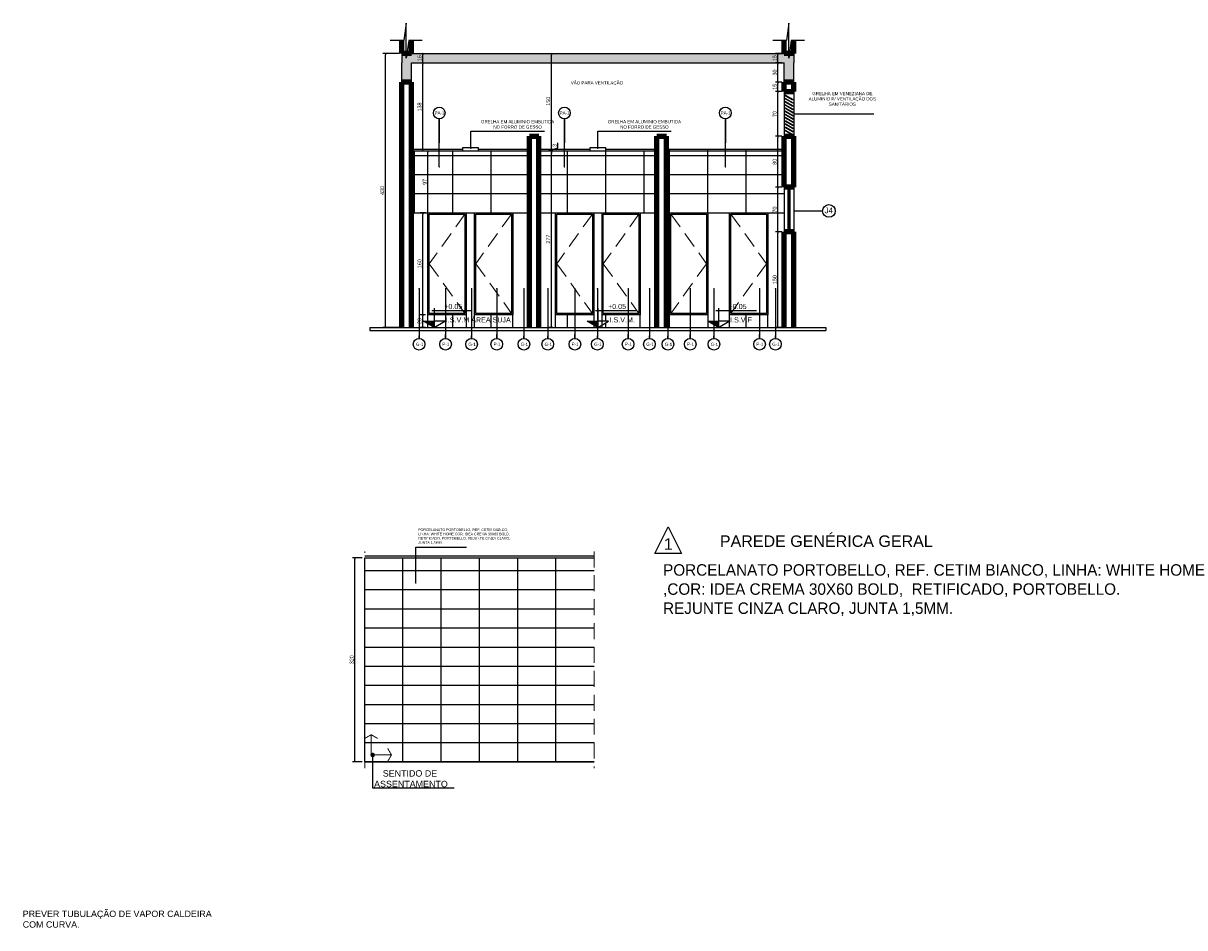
# Model space of a CAD drawing. Header units: metres. Extents: x -44 to 208, y -13 to 238.
# Tile 146 of 154: x 115 to 133, y 99 to 113. Entities that reach past the tile are written whole.
import ezdxf
from ezdxf.enums import TextEntityAlignment as Align

# ---------------------------------------------------------------- set-up
doc = ezdxf.new("R2010")
doc.units = ezdxf.units.M
doc.header["$MEASUREMENT"] = 0
doc.linetypes.add('HIDDEN', pattern=[0.375, 0.25, -0.125])
for name, color, linetype in [('A101', 1, 'Continuous'), ('CTA-GER', 35, 'Continuous'), ('ESQ-POR', 3, 'Continuous'), ('EST-LAJ', 6, 'Continuous'), ('HTC-PIS', 8, 'Continuous'), ('LAY-COR', 31, 'Continuous'), ('PIS-DSN', 40, 'Continuous'), ('TXT-ESP', 40, 'Continuous'), ('VIS-V04', 30, 'Continuous'), ('VIS-V06', 9, 'Continuous')]:
    doc.layers.add(name, color=color, linetype=linetype)
for name, color, linetype, lineweight in [('A4Proj', 1, 'HIDDEN', 9), ('ALV-ALT', 7, 'Continuous', 90), ('VIS-V03', 4, 'Continuous', 25)]:
    doc.layers.add(name, color=color, linetype=linetype, lineweight=lineweight)
doc.styles.add('ARIAL', font='arial.ttf')
doc.styles.add('Griffe', font='arial.ttf')
doc.styles.get("Standard").update_dxf_attribs({"font": 'arial.ttf'})
doc.styles.add('Texto Cota', font='arial.ttf')
doc.dimstyles.new('1-25', dxfattribs={"dimscale": 0.025, "dimtxt": 1.6, "dimasz": 0.8, "dimexe": 1, "dimexo": 3, "dimtad": 1, "dimdec": 0, "dimlfac": 100, "dimrnd": 0.1, "dimzin": 12, "dimdsep": 46, "dimtxsty": 'Standard', "dimblk1": 'DOT', "dimblk2": 'DOT', "dimsah": 1, "dimcen": 2, "dimclrd": 161, "dimclre": 161, "dimclrt": 40, "dimadec": 0, "dimazin": 0, "dimtfac": 1, "dimtdec": 0, "dimtix": 1, "dimtmove": 2, "dimatfit": 3, "dimldrblk": 'DOT', "dimfxl": 1, "dimtolj": 1, "dimtzin": 12, "dimarcsym": 0})
doc.dimstyles.new('ARQ-1-20', dxfattribs={"dimscale": 0, "dimtxt": 0.03, "dimasz": 0.02, "dimexe": 0.04, "dimexo": 0.04, "dimgap": 0.02, "dimtad": 1, "dimdec": 0, "dimlfac": 100, "dimzin": 1, "dimdsep": 46, "dimtxsty": 'Texto Cota', "dimblk1": 'DOT', "dimblk2": 'DOT', "dimsah": 1, "dimcen": 0.05, "dimclrd": 256, "dimclrt": 15, "dimaunit": 1, "dimazin": 0, "dimtfac": 1.8, "dimtdec": 0, "dimtix": 1, "dimtmove": 2, "dimatfit": 1, "dimldrblk": 'DOT', "dimfxl": 1, "dimtolj": 1, "dimtzin": 4, "dimlwd": -1, "dimarcsym": 0})
doc.dimstyles.new('ARQ-1-25', dxfattribs={"dimtxt": 0.06, "dimasz": 0.02, "dimexe": 0.04, "dimexo": 0.04, "dimgap": 0.02, "dimtad": 1, "dimdec": 0, "dimlfac": 100, "dimzin": 4, "dimdsep": 46, "dimtxsty": 'Texto Cota', "dimblk1": 'DOT', "dimblk2": 'DOT', "dimsah": 1, "dimcen": 0.05, "dimclrd": 161, "dimclre": 161, "dimclrt": 40, "dimaunit": 1, "dimazin": 3, "dimtfac": 1.8, "dimtdec": 0, "dimtmove": 1, "dimatfit": 1, "dimldrblk": 'DOT', "dimfxl": 1, "dimtolj": 1, "dimtzin": 4, "dimarcsym": 0})
doc.dimstyles.new('ARQ-1-50', dxfattribs={"dimscale": 0, "dimtxt": 0.1, "dimasz": 0.07, "dimexe": 0.075, "dimexo": 0.1, "dimgap": 0.035, "dimtad": 1, "dimdec": 0, "dimlfac": 100, "dimzin": 1, "dimdsep": 46, "dimtxsty": 'Texto Cota', "dimblk": 'DOT', "dimcen": 0.1, "dimclrd": 256, "dimclre": 256, "dimclrt": 15, "dimaunit": 1, "dimadec": 0, "dimazin": 0, "dimtfac": 1.8, "dimtdec": 0, "dimtix": 1, "dimtmove": 2, "dimatfit": 1, "dimldrblk": 'DOT', "dimfxl": 1, "dimtolj": 1, "dimtzin": 4, "dimlwd": -1, "dimarcsym": 0})

# ---------------------------------------------------------------- blocks, each defined once
blk = doc.blocks.new('Nivel corte-2')
for p, q in [((-0.032, 0.221), (0.496, 0.221)), ((0, 0.253), (0, 0.08)), ((-0.139, 0.08), (0, 0.08)), ((0, 0), (-0.139, 0.08)), ((0, 0), (0.139, 0.08)), ((0.139, 0.08), (0, 0.08)), ((0, 0.08), (0, 0))]:
    blk.add_line(p, q)
for points in [[(-0.139, 0.08), (0, 0.08), (0, 0)], [(-0.139, 0.08), (0, 0.08), (0, 0), (-0.139, 0.08)], [(-0.139, 0.08), (0, 0.08), (0, 0), (-0.139, 0.08)]]:
    blk.add_solid(points)
at = {"style": 'Griffe'}
blk.add_attdef('NIVEL', text='', height=0.1, dxfattribs=at).set_placement((0.232, 0.221), align=Align.BOTTOM_CENTER)
blk.add_attdef('AMBIENTE', text='', height=0.12, dxfattribs=at).set_placement((0.164, 0.08), align=Align.MIDDLE_LEFT)
blk = doc.blocks.new('_DOT')
at = {"color": 0, "linetype": 'ByBlock'}
blk.add_line((-0.5, 0), (-1, 0), dxfattribs=at)
at = {"color": 0, "linetype": 'ByBlock', "const_width": 0.5}
blk.add_lwpolyline([(-0.25, 0, 1), (0.25, 0, 1)], format="xyb", close=True, dxfattribs=at)
blk = doc.blocks.new('*D3769')
at = {"layer": 'CTA-GER', "color": 161, "lineweight": -2, "transparency": 16777216}
for p, q in [((121.036, 108.316), (120.953, 108.316)), ((120.993, 108.136), (120.993, 108.296)), ((121.036, 108.116), (120.953, 108.116))]:
    blk.add_line(p, q, dxfattribs=at)
at = {"layer": 'Defpoints', "color": 0, "transparency": 16777216}
for p in [(120.993, 108.316), (121.076, 108.316), (121.076, 108.116)]:
    blk.add_point(p, dxfattribs=at)
at = {"layer": 'CTA-GER', "color": 161, "lineweight": -2, "transparency": 16777216, "xscale": 0.02, "yscale": 0.02, "zscale": 0.02}
for p, rotation in [((120.993, 108.316), 90), ((120.993, 108.116), 270)]:
    blk.add_blockref('_DOT', p, dxfattribs=dict(at, rotation=rotation))
at = {"layer": 'CTA-GER', "color": 40, "transparency": 16777216, "insert": (120.942, 108.216), "char_height": 0.06, "attachment_point": 5, "rotation": 90, "style": 'Texto Cota'}
blk.add_mtext('\\A1;20', dxfattribs=at)
blk = doc.blocks.new('*D3770')
at = {"layer": 'CTA-GER', "color": 161, "lineweight": -2, "transparency": 16777216}
for p, q in [((121.036, 109.916), (120.953, 109.916)), ((120.993, 108.336), (120.993, 109.896)), ((121.036, 108.316), (120.953, 108.316))]:
    blk.add_line(p, q, dxfattribs=at)
at = {"layer": 'Defpoints', "color": 0, "transparency": 16777216}
for p in [(120.993, 109.916), (121.076, 109.916), (121.076, 108.316)]:
    blk.add_point(p, dxfattribs=at)
at = {"layer": 'CTA-GER', "color": 161, "lineweight": -2, "transparency": 16777216, "xscale": 0.02, "yscale": 0.02, "zscale": 0.02}
for p, rotation in [((120.993, 109.916), 90), ((120.993, 108.316), 270)]:
    blk.add_blockref('_DOT', p, dxfattribs=dict(at, rotation=rotation))
at = {"layer": 'CTA-GER', "color": 40, "transparency": 16777216, "insert": (120.942, 109.116), "char_height": 0.06, "attachment_point": 5, "rotation": 90, "style": 'Texto Cota'}
blk.add_mtext('\\A1;160', dxfattribs=at)
blk = doc.blocks.new('*D3771')
at = {"layer": 'CTA-GER', "color": 161, "lineweight": -2, "transparency": 16777216}
blk.add_line((121.076, 109.936), (121.076, 110.866), dxfattribs=at)
at = {"layer": 'Defpoints', "color": 0, "transparency": 16777216}
for p in [(121.076, 110.886), (121.076, 110.886), (121.076, 109.916)]:
    blk.add_point(p, dxfattribs=at)
at = {"layer": 'CTA-GER', "color": 161, "lineweight": -2, "transparency": 16777216, "xscale": 0.02, "yscale": 0.02, "zscale": 0.02}
for p, rotation in [((121.076, 110.886), 90), ((121.076, 109.916), 270)]:
    blk.add_blockref('_DOT', p, dxfattribs=dict(at, rotation=rotation))
at = {"layer": 'CTA-GER', "color": 40, "transparency": 16777216, "insert": (121.025, 110.401), "char_height": 0.06, "attachment_point": 5, "rotation": 90, "style": 'Texto Cota'}
blk.add_mtext('\\A1;97', dxfattribs=at)
blk = doc.blocks.new('*D3772')
at = {"layer": 'CTA-GER', "color": 161, "lineweight": -2, "transparency": 16777216}
blk.add_line((120.993, 110.906), (120.993, 112.246), dxfattribs=at)
at = {"layer": 'Defpoints', "color": 0, "transparency": 16777216}
for p in [(120.993, 112.266), (120.993, 112.266), (120.993, 110.886)]:
    blk.add_point(p, dxfattribs=at)
at = {"layer": 'CTA-GER', "color": 161, "lineweight": -2, "transparency": 16777216, "xscale": 0.02, "yscale": 0.02, "zscale": 0.02}
for p, rotation in [((120.993, 112.266), 90), ((120.993, 110.886), 270)]:
    blk.add_blockref('_DOT', p, dxfattribs=dict(at, rotation=rotation))
at = {"layer": 'CTA-GER', "color": 40, "transparency": 16777216, "insert": (120.942, 111.576), "char_height": 0.06, "attachment_point": 5, "rotation": 90, "style": 'Texto Cota'}
blk.add_mtext('\\A1;138', dxfattribs=at)
blk = doc.blocks.new('*D3773')
at = {"layer": 'CTA-GER', "color": 161, "lineweight": -2, "transparency": 16777216}
blk.add_line((120.993, 112.286), (120.993, 112.396), dxfattribs=at)
at = {"layer": 'Defpoints', "color": 0, "transparency": 16777216}
for p in [(120.993, 112.416), (120.993, 112.416), (120.993, 112.266)]:
    blk.add_point(p, dxfattribs=at)
at = {"layer": 'CTA-GER', "color": 161, "lineweight": -2, "transparency": 16777216, "xscale": 0.02, "yscale": 0.02, "zscale": 0.02}
for p, rotation in [((120.993, 112.416), 90), ((120.993, 112.266), 270)]:
    blk.add_blockref('_DOT', p, dxfattribs=dict(at, rotation=rotation))
at = {"layer": 'CTA-GER', "color": 40, "transparency": 16777216, "insert": (120.942, 112.341), "char_height": 0.06, "attachment_point": 5, "rotation": 90, "style": 'Texto Cota'}
blk.add_mtext('\\A1;15', dxfattribs=at)
blk = doc.blocks.new('*D3774')
at = {"layer": 'CTA-GER', "color": 161, "lineweight": -2, "transparency": 16777216}
for p, q in [((123.036, 110.886), (122.973, 110.886)), ((123.013, 108.136), (123.013, 110.866)), ((123.036, 108.116), (122.973, 108.116))]:
    blk.add_line(p, q, dxfattribs=at)
at = {"layer": 'Defpoints', "color": 0, "transparency": 16777216}
for p in [(123.013, 110.886), (123.076, 110.886), (123.076, 108.116)]:
    blk.add_point(p, dxfattribs=at)
at = {"layer": 'CTA-GER', "color": 161, "lineweight": -2, "transparency": 16777216, "xscale": 0.02, "yscale": 0.02, "zscale": 0.02}
for p, rotation in [((123.013, 110.886), 90), ((123.013, 108.116), 270)]:
    blk.add_blockref('_DOT', p, dxfattribs=dict(at, rotation=rotation))
at = {"layer": 'CTA-GER', "color": 40, "transparency": 16777216, "insert": (122.962, 109.501), "char_height": 0.06, "attachment_point": 5, "rotation": 90, "style": 'Texto Cota'}
blk.add_mtext('\\A1;277', dxfattribs=at)
blk = doc.blocks.new('*D3775')
at = {"layer": 'CTA-GER', "color": 161, "lineweight": -2, "transparency": 16777216}
for p, q in [((123.113, 110.932), (123.113, 111.011)), ((123.036, 110.886), (122.973, 110.886)), ((123.013, 110.936), (123.013, 110.956)), ((123.013, 110.901), (123.113, 110.932)), ((123.013, 110.886), (123.013, 110.916)), ((123.013, 110.886), (123.013, 110.916)), ((123.013, 110.866), (123.013, 110.846)), ((123.016, 110.916), (123.053, 110.916))]:
    blk.add_line(p, q, dxfattribs=at)
at = {"layer": 'Defpoints', "color": 0, "transparency": 16777216}
for p in [(122.976, 110.916), (123.013, 110.916), (123.076, 110.886)]:
    blk.add_point(p, dxfattribs=at)
at = {"layer": 'CTA-GER', "color": 161, "lineweight": -2, "transparency": 16777216, "xscale": 0.02, "yscale": 0.02, "zscale": 0.02}
for p, rotation in [((123.013, 110.916), 270), ((123.013, 110.886), 90)]:
    blk.add_blockref('_DOT', p, dxfattribs=dict(at, rotation=rotation))
at = {"layer": 'CTA-GER', "color": 40, "transparency": 16777216, "insert": (123.063, 110.971), "char_height": 0.06, "attachment_point": 5, "rotation": 90, "style": 'Texto Cota'}
blk.add_mtext('\\A1;3', dxfattribs=at)
blk = doc.blocks.new('*D3776')
at = {"layer": 'CTA-GER', "color": 161, "lineweight": -2, "transparency": 16777216}
for p, q in [((123.013, 110.936), (123.013, 112.396)), ((123.016, 112.416), (123.053, 112.416)), ((123.016, 110.916), (123.053, 110.916))]:
    blk.add_line(p, q, dxfattribs=at)
at = {"layer": 'Defpoints', "color": 0, "transparency": 16777216}
for p in [(122.976, 112.416), (123.013, 112.416), (122.976, 110.916)]:
    blk.add_point(p, dxfattribs=at)
at = {"layer": 'CTA-GER', "color": 161, "lineweight": -2, "transparency": 16777216, "xscale": 0.02, "yscale": 0.02, "zscale": 0.02}
for p, rotation in [((123.013, 112.416), 90), ((123.013, 110.916), 270)]:
    blk.add_blockref('_DOT', p, dxfattribs=dict(at, rotation=rotation))
at = {"layer": 'CTA-GER', "color": 40, "transparency": 16777216, "insert": (122.962, 111.666), "char_height": 0.06, "attachment_point": 5, "rotation": 90, "style": 'Texto Cota'}
blk.add_mtext('\\A1;150', dxfattribs=at)
blk = doc.blocks.new('*D3777')
at = {"layer": 'CTA-GER', "color": 161, "lineweight": -2, "transparency": 16777216}
for p, q in [((126.626, 109.616), (126.526, 109.616)), ((126.566, 108.136), (126.566, 109.596)), ((126.626, 108.116), (126.526, 108.116))]:
    blk.add_line(p, q, dxfattribs=at)
at = {"layer": 'Defpoints', "color": 0, "transparency": 16777216}
for p in [(126.566, 109.616), (126.666, 109.616), (126.666, 108.116)]:
    blk.add_point(p, dxfattribs=at)
at = {"layer": 'CTA-GER', "color": 161, "lineweight": -2, "transparency": 16777216, "xscale": 0.02, "yscale": 0.02, "zscale": 0.02}
for p, rotation in [((126.566, 109.616), 90), ((126.566, 108.116), 270)]:
    blk.add_blockref('_DOT', p, dxfattribs=dict(at, rotation=rotation))
at = {"layer": 'CTA-GER', "color": 40, "transparency": 16777216, "insert": (126.515, 108.866), "char_height": 0.06, "attachment_point": 5, "rotation": 90, "style": 'Texto Cota'}
blk.add_mtext('\\A1;150', dxfattribs=at)
blk = doc.blocks.new('*D3778')
at = {"layer": 'CTA-GER', "color": 161, "lineweight": -2, "transparency": 16777216}
for p, q in [((126.626, 110.316), (126.526, 110.316)), ((126.566, 109.636), (126.566, 110.296)), ((126.626, 109.616), (126.526, 109.616))]:
    blk.add_line(p, q, dxfattribs=at)
at = {"layer": 'Defpoints', "color": 0, "transparency": 16777216}
for p in [(126.566, 110.316), (126.666, 110.316), (126.666, 109.616)]:
    blk.add_point(p, dxfattribs=at)
at = {"layer": 'CTA-GER', "color": 161, "lineweight": -2, "transparency": 16777216, "xscale": 0.02, "yscale": 0.02, "zscale": 0.02}
for p, rotation in [((126.566, 110.316), 90), ((126.566, 109.616), 270)]:
    blk.add_blockref('_DOT', p, dxfattribs=dict(at, rotation=rotation))
at = {"layer": 'CTA-GER', "color": 40, "transparency": 16777216, "insert": (126.515, 109.966), "char_height": 0.06, "attachment_point": 5, "rotation": 90, "style": 'Texto Cota'}
blk.add_mtext('\\A1;70', dxfattribs=at)
blk = doc.blocks.new('*D3779')
at = {"layer": 'CTA-GER', "color": 161, "lineweight": -2, "transparency": 16777216}
for p, q in [((126.626, 111.116), (126.526, 111.116)), ((126.566, 110.336), (126.566, 111.096)), ((126.626, 110.316), (126.526, 110.316))]:
    blk.add_line(p, q, dxfattribs=at)
at = {"layer": 'Defpoints', "color": 0, "transparency": 16777216}
for p in [(126.566, 111.116), (126.666, 111.116), (126.666, 110.316)]:
    blk.add_point(p, dxfattribs=at)
at = {"layer": 'CTA-GER', "color": 161, "lineweight": -2, "transparency": 16777216, "xscale": 0.02, "yscale": 0.02, "zscale": 0.02}
for p, rotation in [((126.566, 111.116), 90), ((126.566, 110.316), 270)]:
    blk.add_blockref('_DOT', p, dxfattribs=dict(at, rotation=rotation))
at = {"layer": 'CTA-GER', "color": 40, "transparency": 16777216, "insert": (126.515, 110.716), "char_height": 0.06, "attachment_point": 5, "rotation": 90, "style": 'Texto Cota'}
blk.add_mtext('\\A1;80', dxfattribs=at)
blk = doc.blocks.new('*D3780')
at = {"layer": 'CTA-GER', "color": 161, "lineweight": -2, "transparency": 16777216}
for p, q in [((126.626, 111.816), (126.526, 111.816)), ((126.566, 111.136), (126.566, 111.796)), ((126.626, 111.116), (126.526, 111.116))]:
    blk.add_line(p, q, dxfattribs=at)
at = {"layer": 'Defpoints', "color": 0, "transparency": 16777216}
for p in [(126.566, 111.816), (126.666, 111.816), (126.666, 111.116)]:
    blk.add_point(p, dxfattribs=at)
at = {"layer": 'CTA-GER', "color": 161, "lineweight": -2, "transparency": 16777216, "xscale": 0.02, "yscale": 0.02, "zscale": 0.02}
for p, rotation in [((126.566, 111.816), 90), ((126.566, 111.116), 270)]:
    blk.add_blockref('_DOT', p, dxfattribs=dict(at, rotation=rotation))
at = {"layer": 'CTA-GER', "color": 40, "transparency": 16777216, "insert": (126.515, 111.466), "char_height": 0.06, "attachment_point": 5, "rotation": 90, "style": 'Texto Cota'}
blk.add_mtext('\\A1;70', dxfattribs=at)
blk = doc.blocks.new('*D3781')
at = {"layer": 'CTA-GER', "color": 161, "lineweight": -2, "transparency": 16777216}
for p, q in [((126.626, 111.966), (126.526, 111.966)), ((126.566, 111.836), (126.566, 111.946)), ((126.626, 111.816), (126.526, 111.816))]:
    blk.add_line(p, q, dxfattribs=at)
at = {"layer": 'Defpoints', "color": 0, "transparency": 16777216}
for p in [(126.566, 111.966), (126.666, 111.966), (126.666, 111.816)]:
    blk.add_point(p, dxfattribs=at)
at = {"layer": 'CTA-GER', "color": 161, "lineweight": -2, "transparency": 16777216, "xscale": 0.02, "yscale": 0.02, "zscale": 0.02}
for p, rotation in [((126.566, 111.966), 90), ((126.566, 111.816), 270)]:
    blk.add_blockref('_DOT', p, dxfattribs=dict(at, rotation=rotation))
at = {"layer": 'CTA-GER', "color": 40, "transparency": 16777216, "insert": (126.515, 111.891), "char_height": 0.06, "attachment_point": 5, "rotation": 90, "style": 'Texto Cota'}
blk.add_mtext('\\A1;15', dxfattribs=at)
blk = doc.blocks.new('*D3782')
at = {"layer": 'CTA-GER', "color": 161, "lineweight": -2, "transparency": 16777216}
for p, q in [((126.626, 112.266), (126.526, 112.266)), ((126.566, 111.986), (126.566, 112.246)), ((126.626, 111.966), (126.526, 111.966))]:
    blk.add_line(p, q, dxfattribs=at)
at = {"layer": 'Defpoints', "color": 0, "transparency": 16777216}
for p in [(126.566, 112.266), (126.666, 112.266), (126.666, 111.966)]:
    blk.add_point(p, dxfattribs=at)
at = {"layer": 'CTA-GER', "color": 161, "lineweight": -2, "transparency": 16777216, "xscale": 0.02, "yscale": 0.02, "zscale": 0.02}
for p, rotation in [((126.566, 112.266), 90), ((126.566, 111.966), 270)]:
    blk.add_blockref('_DOT', p, dxfattribs=dict(at, rotation=rotation))
at = {"layer": 'CTA-GER', "color": 40, "transparency": 16777216, "insert": (126.515, 112.116), "char_height": 0.06, "attachment_point": 5, "rotation": 90, "style": 'Texto Cota'}
blk.add_mtext('\\A1;30', dxfattribs=at)
blk = doc.blocks.new('*D3783')
at = {"layer": 'CTA-GER', "color": 161, "lineweight": -2, "transparency": 16777216}
for p, q in [((126.626, 112.416), (126.526, 112.416)), ((126.626, 112.266), (126.526, 112.266)), ((126.566, 112.286), (126.566, 112.396))]:
    blk.add_line(p, q, dxfattribs=at)
at = {"layer": 'Defpoints', "color": 0, "transparency": 16777216}
for p in [(126.566, 112.416), (126.666, 112.416), (126.666, 112.266)]:
    blk.add_point(p, dxfattribs=at)
at = {"layer": 'CTA-GER', "color": 161, "lineweight": -2, "transparency": 16777216, "xscale": 0.02, "yscale": 0.02, "zscale": 0.02}
for p, rotation in [((126.566, 112.416), 90), ((126.566, 112.266), 270)]:
    blk.add_blockref('_DOT', p, dxfattribs=dict(at, rotation=rotation))
at = {"layer": 'CTA-GER', "color": 40, "transparency": 16777216, "insert": (126.515, 112.341), "char_height": 0.06, "attachment_point": 5, "rotation": 90, "style": 'Texto Cota'}
blk.add_mtext('\\A1;15', dxfattribs=at)
blk = doc.blocks.new('*D3784')
at = {"layer": 'CTA-GER', "color": 161, "lineweight": -2, "transparency": 16777216}
for p, q in [((120.626, 112.416), (120.367, 112.416)), ((120.407, 108.136), (120.407, 112.396)), ((120.626, 108.116), (120.367, 108.116))]:
    blk.add_line(p, q, dxfattribs=at)
at = {"layer": 'Defpoints', "color": 0, "transparency": 16777216}
for p in [(120.407, 112.416), (120.666, 112.416), (120.666, 108.116)]:
    blk.add_point(p, dxfattribs=at)
at = {"layer": 'CTA-GER', "color": 161, "lineweight": -2, "transparency": 16777216, "xscale": 0.02, "yscale": 0.02, "zscale": 0.02}
for p, rotation in [((120.407, 112.416), 90), ((120.407, 108.116), 270)]:
    blk.add_blockref('_DOT', p, dxfattribs=dict(at, rotation=rotation))
at = {"layer": 'CTA-GER', "color": 40, "transparency": 16777216, "insert": (120.357, 110.266), "char_height": 0.06, "attachment_point": 5, "rotation": 90, "style": 'Texto Cota'}
blk.add_mtext('\\A1;430', dxfattribs=at)
blk = doc.blocks.new('SENT.ASSENT.')
at = {"const_width": 0.0117}
for points in [[(0.153, 0.395), (0.072, 0.348)], [(0.147, 0.395), (0.229, 0.348)], [(0.15, 0.394), (0.15, 0.15)], [(0.394, 0.15), (0.15, 0.15)], [(0.395, 0.147), (0.348, 0.228)], [(0.395, 0.153), (0.348, 0.071)]]:
    blk.add_lwpolyline(points, dxfattribs=at)
blk = doc.blocks.new('*D3957')
at = {"layer": 'CTA-GER', "color": 161, "lineweight": -2, "transparency": 16777216}
for p, q in [((120.043, 104.502), (119.89, 104.502)), ((119.93, 101.322), (119.93, 104.482)), ((120.043, 101.302), (119.89, 101.302))]:
    blk.add_line(p, q, dxfattribs=at)
at = {"layer": 'Defpoints', "color": 0, "transparency": 16777216}
for p in [(119.93, 104.502), (120.083, 104.502), (120.083, 101.302)]:
    blk.add_point(p, dxfattribs=at)
at = {"layer": 'CTA-GER', "color": 161, "lineweight": -2, "transparency": 16777216, "xscale": 0.02, "yscale": 0.02, "zscale": 0.02}
for p, rotation in [((119.93, 104.502), 90), ((119.93, 101.302), 270)]:
    blk.add_blockref('_DOT', p, dxfattribs=dict(at, rotation=rotation))
at = {"layer": 'CTA-GER', "color": 40, "transparency": 16777216, "insert": (119.879, 102.902), "char_height": 0.06, "attachment_point": 5, "rotation": 90, "style": 'Texto Cota'}
blk.add_mtext('\\A1;320', dxfattribs=at)

msp = doc.modelspace()

# ---------------------------------------------------------------- hatches: boundary and pattern name
at = {"layer": 'HTC-PIS'}
h = msp.add_hatch(color=256, dxfattribs=at)
h.dxf.hatch_style = 1
h.paths.add_polyline_path([(126.816, 112.416), (120.666, 112.416), (120.666, 112.266), (120.666, 111.966), (120.816, 111.966), (120.816, 112.266), (126.666, 112.266), (126.666, 111.966), (126.816, 111.966), (126.816, 112.266)])
h = msp.add_hatch(dxfattribs=at)
h.set_pattern_fill('_USER', color=256, scale=0.3, pattern_type=0)
h.set_pattern_definition([(0, (122.6661, 108.1163), (0, 0.3), [])])
h.paths.add_polyline_path([(122.406, 108.116), (122.406, 108.316), (121.806, 108.316), (121.806, 108.116)])
h.paths.add_polyline_path([(121.676, 108.116), (121.676, 108.316), (121.172, 108.316), (121.172, 108.212), (121.338, 108.212), (121.172, 108.116)])
h.paths.add_polyline_path([(121.806, 109.916), (122.406, 109.916), (122.666, 109.916), (122.666, 110.886), (121.866, 110.886), (121.616, 110.886), (121.616, 110.916), (120.816, 110.916), (120.816, 109.916), (121.076, 109.916), (121.676, 109.916)])
h = msp.add_hatch(dxfattribs=at)
h.set_pattern_fill('_USER', color=256, scale=0.6, angle=90, pattern_type=0)
h.set_pattern_definition([(90, (122.6661, 108.1163), (-0.6, 4e-17), [])])
h.paths.add_polyline_path([(124.406, 108.316), (123.806, 108.316), (123.806, 108.212), (123.907, 108.212), (123.806, 108.154), (123.806, 108.116), (124.406, 108.116)])
h.paths.add_polyline_path([(123.676, 108.116), (123.676, 108.316), (123.076, 108.316), (123.076, 108.116)])
h.paths.add_polyline_path([(124.406, 109.916), (124.666, 109.916), (124.666, 110.886), (123.866, 110.886), (123.616, 110.886), (122.816, 110.886), (122.816, 109.916), (123.076, 109.916), (123.676, 109.916), (123.806, 109.916)])
h.paths.add_polyline_path([(122.406, 108.116), (122.406, 108.316), (121.806, 108.316), (121.806, 108.116)])
h.paths.add_polyline_path([(121.676, 108.116), (121.676, 108.316), (121.172, 108.316), (121.172, 108.212), (121.338, 108.212), (121.172, 108.116)])
h.paths.add_polyline_path([(122.406, 109.916), (122.666, 109.916), (122.666, 110.886), (121.866, 110.886), (121.616, 110.886), (120.816, 110.886), (120.816, 109.916), (121.076, 109.916), (121.676, 109.916), (121.806, 109.916)])
h = msp.add_hatch(dxfattribs=at)
h.set_pattern_fill('_USER', color=256, scale=0.3, pattern_type=0)
h.set_pattern_definition([(0, (124.6661, 108.1163), (0, 0.3), [])])
h.paths.add_polyline_path([(124.406, 108.116), (124.406, 108.316), (123.806, 108.316), (123.806, 108.212), (123.907, 108.212), (123.806, 108.154), (123.806, 108.116)])
h.paths.add_polyline_path([(123.676, 108.116), (123.676, 108.316), (123.076, 108.316), (123.076, 108.116)])
h.paths.add_polyline_path([(124.406, 109.916), (124.666, 109.916), (124.666, 110.886), (123.866, 110.886), (123.616, 110.886), (123.616, 110.916), (122.816, 110.916), (122.816, 109.916), (123.076, 109.916), (123.676, 109.916), (123.806, 109.916)])
h = msp.add_hatch(dxfattribs=at)
h.set_pattern_fill('_USER', color=256, scale=0.3, pattern_type=0)
h.set_pattern_definition([(0, (126.6661, 108.1163), (0, 0.3), [])])
h.paths.add_polyline_path([(126.406, 108.116), (126.406, 108.316), (125.806, 108.316), (125.806, 108.116)])
h.paths.add_polyline_path([(125.466, 108.116), (125.466, 108.316), (124.866, 108.316), (124.866, 108.116)])
h.paths.add_polyline_path([(126.406, 109.916), (126.666, 109.916), (126.666, 110.316), (126.666, 110.916), (124.816, 110.916), (124.816, 109.916), (124.866, 109.916), (125.466, 109.916), (125.806, 109.916)])
h = msp.add_hatch(dxfattribs=at)
h.set_pattern_fill('_USER', color=256, scale=0.6, pattern_type=0)
h.set_pattern_definition([(0, (126.6661, 108.1163), (0, 0.6), [])])
h.paths.add_polyline_path([(126.406, 108.116), (126.406, 108.316), (125.806, 108.316), (125.806, 108.116)])
h.paths.add_polyline_path([(125.466, 108.116), (125.466, 108.316), (124.866, 108.316), (124.866, 108.116)])
h.paths.add_polyline_path([(125.806, 109.916), (126.406, 109.916), (126.666, 109.916), (126.666, 110.316), (126.666, 110.916), (124.816, 110.916), (124.816, 109.916), (124.866, 109.916), (125.466, 109.916)])
h = msp.add_hatch(dxfattribs=at)
h.set_pattern_fill('_USER', color=256, scale=0.6, angle=90, pattern_type=0)
h.set_pattern_definition([(90, (126.6661, 108.1163), (-0.6, 4e-17), [])])
h.paths.add_polyline_path([(125.806, 108.316), (125.806, 108.116), (126.406, 108.116), (126.406, 108.316)])
h.paths.add_polyline_path([(124.866, 108.316), (124.866, 108.116), (125.466, 108.116), (125.466, 108.316)])
h.paths.add_polyline_path([(125.466, 109.916), (125.806, 109.916), (126.406, 109.916), (126.666, 109.916), (126.666, 110.316), (126.666, 110.916), (124.816, 110.916), (124.816, 109.916), (124.866, 109.916)])
h = msp.add_hatch(dxfattribs=at)
h.set_pattern_fill('_USER', color=256, scale=0.3, pattern_type=0)
h.set_pattern_definition([(0, (120.0833, 101.30182), (0, 0.3), [])])
h.paths.add_polyline_path([(123.683, 104.502), (120.083, 104.502), (120.083, 101.302), (123.683, 101.302)])
h = msp.add_hatch(dxfattribs=at)
h.set_pattern_fill('_USER', color=256, scale=0.6, angle=90, pattern_type=0)
h.set_pattern_definition([(90, (120.0833, 101.3018), (-0.6, 4e-17), [])])
h.paths.add_polyline_path([(123.683, 104.502), (120.083, 104.502), (120.083, 101.302), (123.683, 101.302)])

# ---------------------------------------------------------------- linework, layer by layer
at = {"layer": 'A4Proj'}
for p, q in [((120.083, 101.202), (120.083, 104.602)), ((123.683, 104.602), (123.683, 101.202))]:
    msp.add_line(p, q, dxfattribs=at)
for points in [[(121.656, 109.896), (121.096, 109.116), (121.656, 108.336)], [(122.386, 109.896), (121.826, 109.116), (122.386, 108.336)], [(123.656, 109.896), (123.096, 109.116), (123.656, 108.336)], [(124.386, 109.896), (123.826, 109.116), (124.386, 108.336)], [(124.886, 109.896), (125.446, 109.116), (124.886, 108.336)], [(125.826, 109.896), (126.386, 109.116), (125.826, 108.336)]]:
    msp.add_lwpolyline(points, dxfattribs=at)
at = {"layer": 'ALV-ALT'}
for p, q in [((120.666, 112.416), (120.666, 112.616)), ((120.816, 112.416), (120.816, 112.616)), ((126.666, 112.416), (126.666, 112.616)), ((126.816, 112.416), (126.816, 112.616)), ((120.816, 112.416), (120.666, 112.416)), ((126.816, 112.416), (126.666, 112.416)), ((120.666, 108.116), (120.666, 111.966)), ((120.816, 111.966), (120.666, 111.966)), ((120.816, 108.116), (120.816, 111.966)), ((126.816, 111.966), (126.666, 111.966)), ((126.666, 111.816), (126.666, 111.966)), ((126.816, 111.816), (126.816, 111.966)), ((126.666, 111.816), (126.816, 111.816)), ((122.666, 108.116), (122.666, 111.116)), ((122.666, 111.116), (122.816, 111.116)), ((122.816, 108.116), (122.816, 111.116)), ((124.666, 108.116), (124.666, 111.116)), ((124.666, 111.116), (124.816, 111.116)), ((124.816, 108.116), (124.816, 111.116)), ((126.666, 110.316), (126.666, 111.116)), ((126.666, 111.116), (126.816, 111.116)), ((126.816, 110.316), (126.816, 111.116)), ((126.816, 110.316), (126.666, 110.316)), ((126.666, 108.116), (126.666, 109.616)), ((126.816, 109.616), (126.666, 109.616)), ((126.816, 108.116), (126.816, 109.616))]:
    msp.add_line(p, q, dxfattribs=at)
at = {"layer": 'CTA-GER'}
for centre in [(121.253, 111.481), (123.216, 111.481), (125.741, 111.481), (120.936, 107.853), (121.351, 107.853), (121.76, 107.853), (122.154, 107.853), (122.58, 107.853), (122.955, 107.853), (123.38, 107.853), (123.733, 107.853), (124.216, 107.853), (124.55, 107.853), (124.84, 107.853), (125.19, 107.853), (125.562, 107.853), (126.277, 107.853), (126.526, 107.853)]:
    msp.add_circle(centre, 0.0915, dxfattribs=at)
at = {"layer": 'ESQ-POR', "color": 3, "linetype": 'Continuous', "lineweight": -3}
for p, q in [((126.726, 109.616), (126.726, 110.316)), ((126.741, 109.616), (126.741, 110.316)), ((126.756, 109.616), (126.756, 110.316))]:
    msp.add_line(p, q, dxfattribs=at)
for points in [[(126.806, 111.691), (126.801, 111.683), (126.671, 111.758), (126.676, 111.766), (126.806, 111.691)], [(126.806, 111.641), (126.801, 111.633), (126.671, 111.708), (126.676, 111.716), (126.806, 111.641)], [(126.806, 111.591), (126.801, 111.583), (126.671, 111.658), (126.676, 111.666), (126.806, 111.591)], [(126.806, 111.541), (126.801, 111.533), (126.671, 111.608), (126.676, 111.616), (126.806, 111.541)], [(126.81, 111.489), (126.805, 111.48), (126.675, 111.555), (126.68, 111.564), (126.81, 111.489)], [(126.81, 111.439), (126.805, 111.43), (126.675, 111.505), (126.68, 111.514), (126.81, 111.439)], [(126.81, 111.389), (126.805, 111.38), (126.675, 111.455), (126.68, 111.464), (126.81, 111.389)], [(126.81, 111.339), (126.805, 111.33), (126.675, 111.405), (126.68, 111.414), (126.81, 111.339)], [(126.81, 111.289), (126.805, 111.28), (126.675, 111.355), (126.68, 111.364), (126.81, 111.289)], [(126.81, 111.239), (126.805, 111.23), (126.675, 111.305), (126.68, 111.314), (126.81, 111.239)], [(126.81, 111.189), (126.805, 111.18), (126.675, 111.255), (126.68, 111.264), (126.81, 111.189)], [(126.81, 111.139), (126.805, 111.13), (126.675, 111.205), (126.68, 111.214), (126.81, 111.139)]]:
    msp.add_lwpolyline(points, dxfattribs=at)
at = {"layer": 'EST-LAJ'}
for p, q in [((120.666, 112.416), (126.816, 112.416)), ((120.666, 112.416), (120.666, 112.266)), ((120.666, 111.966), (120.666, 112.266)), ((120.816, 111.966), (120.816, 112.266)), ((120.816, 112.266), (126.666, 112.266)), ((126.666, 111.966), (126.666, 112.266)), ((126.816, 112.416), (126.816, 112.266)), ((126.816, 111.966), (126.816, 112.266)), ((123.683, 101.302), (120.083, 101.302))]:
    msp.add_line(p, q, dxfattribs=at)
at = {"layer": 'LAY-COR'}
for p, q in [((120.816, 110.916), (121.616, 110.916)), ((120.823, 110.886), (121.623, 110.886)), ((121.866, 110.916), (122.666, 110.916)), ((121.866, 110.886), (122.666, 110.886)), ((122.816, 110.916), (123.616, 110.916)), ((122.823, 110.886), (123.623, 110.886)), ((123.866, 110.916), (124.666, 110.916)), ((123.866, 110.886), (124.666, 110.886)), ((124.816, 110.916), (126.666, 110.916)), ((124.823, 110.886), (126.666, 110.886)), ((120.083, 104.532), (123.683, 104.532)), ((120.083, 104.502), (123.683, 104.502))]:
    msp.add_line(p, q, dxfattribs=at)
at = {"layer": 'PIS-DSN'}
for p, q in [((120.166, 108.116), (127.316, 108.116)), ((120.166, 108.116), (120.166, 108.066)), ((120.166, 108.066), (127.316, 108.066)), ((127.316, 108.116), (127.316, 108.066))]:
    msp.add_line(p, q, dxfattribs=at)
at = {"layer": 'TXT-ESP'}
msp.add_lwpolyline([(125.051, 104.567), (124.632, 104.567), (124.842, 104.987), (124.842, 104.987)], close=True, dxfattribs=at)
msp.add_circle((127.365, 109.944), 0.1, dxfattribs=at)
at = {"layer": 'VIS-V03'}
for points in [[(120.985, 112.616), (120.773, 112.616), (120.735, 112.343), (120.735, 112.89), (120.698, 112.616), (120.485, 112.616)], [(126.985, 112.616), (126.773, 112.616), (126.735, 112.343), (126.735, 112.89), (126.698, 112.616), (126.485, 112.616)]]:
    msp.add_lwpolyline(points, dxfattribs=at)
at = {"layer": 'VIS-V04'}
for p, q in [((126.666, 111.816), (126.666, 111.116)), ((126.816, 111.816), (126.816, 111.116)), ((126.666, 110.316), (126.666, 109.616)), ((126.816, 110.316), (126.816, 109.616))]:
    msp.add_line(p, q, dxfattribs=at)
for points in [[(121.616, 110.886), (121.866, 110.886), (121.866, 110.936), (121.616, 110.936), (121.616, 110.886)], [(123.616, 110.886), (123.866, 110.886), (123.866, 110.936), (123.616, 110.936), (123.616, 110.886)]]:
    msp.add_lwpolyline(points, dxfattribs=at)
at = {"layer": 'VIS-V06'}
for p, q in [((120.816, 109.916), (121.076, 109.916)), ((121.676, 109.916), (121.806, 109.916)), ((122.406, 109.916), (122.666, 109.916)), ((122.816, 109.916), (123.076, 109.916)), ((123.676, 109.916), (123.806, 109.916)), ((124.406, 109.916), (124.666, 109.916)), ((124.816, 109.916), (124.866, 109.916)), ((125.466, 109.916), (125.806, 109.916)), ((126.406, 109.916), (126.666, 109.916)), ((121.076, 108.116), (121.076, 108.316)), ((121.676, 108.316), (121.676, 108.116)), ((121.806, 108.116), (121.806, 108.316)), ((122.406, 108.116), (122.406, 108.316)), ((123.076, 108.116), (123.076, 108.316)), ((123.676, 108.316), (123.676, 108.116)), ((123.806, 108.116), (123.806, 108.316)), ((124.406, 108.116), (124.406, 108.316)), ((124.866, 108.116), (124.866, 108.316)), ((125.466, 108.316), (125.466, 108.116)), ((125.806, 108.116), (125.806, 108.316)), ((126.406, 108.116), (126.406, 108.316))]:
    msp.add_line(p, q, dxfattribs=at)
for points in [[(121.676, 108.316), (121.076, 108.316), (121.076, 109.916), (121.676, 109.916)], [(121.656, 108.336), (121.096, 108.336), (121.096, 109.896), (121.656, 109.896)], [(122.406, 108.316), (121.806, 108.316), (121.806, 109.916), (122.406, 109.916)], [(122.386, 108.336), (121.826, 108.336), (121.826, 109.896), (122.386, 109.896)], [(123.676, 108.316), (123.076, 108.316), (123.076, 109.916), (123.676, 109.916)], [(123.656, 108.336), (123.096, 108.336), (123.096, 109.896), (123.656, 109.896)], [(124.406, 108.316), (123.806, 108.316), (123.806, 109.916), (124.406, 109.916)], [(124.386, 108.336), (123.826, 108.336), (123.826, 109.896), (124.386, 109.896)], [(125.466, 108.316), (124.866, 108.316), (124.866, 109.916), (125.466, 109.916)], [(125.446, 108.336), (124.886, 108.336), (124.886, 109.896), (125.446, 109.896)], [(126.406, 108.316), (125.806, 108.316), (125.806, 109.916), (126.406, 109.916)], [(126.386, 108.336), (125.826, 108.336), (125.826, 109.896), (126.386, 109.896)]]:
    msp.add_lwpolyline(points, close=True, dxfattribs=at)

# ---------------------------------------------------------------- block references
at = {"layer": 'A101', "xscale": -1.306385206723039, "yscale": 1.306385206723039, "zscale": 1.306385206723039, "rotation": 270}
msp.add_blockref('SENT.ASSENT.', (119.989, 101.212), dxfattribs=at)
at = {"layer": 'TXT-ESP'}
ref = msp.add_blockref('Nivel corte-2', (121.172, 108.116), dxfattribs=dict(at, xscale=1.2, yscale=1.2, zscale=1.2))
ref.add_attrib('NIVEL', '+0.05', dxfattribs={"layer": '0', "height": 0.08, "style": 'Griffe'}).set_placement((121.473, 108.381), align=Align.BOTTOM_CENTER)
ref.add_attrib('AMBIENTE', 'I.S.V.M ÁREA SUJA', dxfattribs={"layer": '0', "height": 0.08, "style": 'Griffe'}).set_placement((121.356, 108.235), align=Align.MIDDLE_LEFT)
ref = msp.add_blockref('Nivel corte-2', (123.741, 108.116), dxfattribs=dict(at, xscale=1.2, yscale=1.2, zscale=1.2))
ref.add_attrib('NIVEL', '+0.05', dxfattribs={"layer": '0', "height": 0.08, "style": 'Griffe'}).set_placement((124.042, 108.381), align=Align.BOTTOM_CENTER)
ref.add_attrib('AMBIENTE', 'I.S.V.M.', dxfattribs={"layer": '0', "height": 0.08, "style": 'Griffe'}).set_placement((123.925, 108.235), align=Align.MIDDLE_LEFT)
ref = msp.add_blockref('Nivel corte-2', (125.632, 108.116), dxfattribs=dict(at, xscale=1.2, yscale=1.2, zscale=1.2))
ref.add_attrib('NIVEL', '+0.05', dxfattribs={"layer": '0', "height": 0.08, "style": 'Griffe'}).set_placement((125.933, 108.381), align=Align.BOTTOM_CENTER)
ref.add_attrib('AMBIENTE', 'I.S.V.F', dxfattribs={"layer": '0', "height": 0.08, "style": 'Griffe'}).set_placement((125.816, 108.235), align=Align.MIDDLE_LEFT)

# ---------------------------------------------------------------- texts
at = {"layer": 'TXT-ESP', "style": 'ARIAL'}
for s, height, p in [('PA-1', 0.05, (121.179, 111.457)), ('PA-1', 0.05, (123.142, 111.457)), ('PA-1', 0.05, (125.667, 111.457)), ('G-1', 0.05, (120.886, 107.827)), ('P-1', 0.05, (121.301, 107.829)), ('G-1', 0.05, (121.71, 107.827)), ('P-1', 0.05, (122.104, 107.829)), ('G-1', 0.05, (122.53, 107.827)), ('G-1', 0.05, (122.905, 107.827)), ('P-1', 0.05, (123.33, 107.829)), ('G-1', 0.05, (123.683, 107.827)), ('P-1', 0.05, (124.166, 107.829)), ('G-1', 0.05, (124.5, 107.827)), ('G-1', 0.05, (124.79, 107.827)), ('P-1', 0.05, (125.14, 107.829)), ('G-1', 0.05, (125.511, 107.827)), ('P-1', 0.05, (126.227, 107.829)), ('G-1', 0.05, (126.476, 107.827)), ('1', 0.18, (124.776, 104.628))]:
    msp.add_text(s, height=height, dxfattribs=at).set_placement(p)
msp.add_text('J4', height=0.09, dxfattribs=at).set_placement((127.363, 109.952), align=Align.MIDDLE)
for s, insert, char_height, width, attachment_point in [('VÃO PARA VENTILAÇÃO', (123.726, 111.946), 0.05, 1.42137, 5), ('GRELHA EM VENEZIANA DE ALUMINIO P/ VENTILAÇÃO DOS SANITÁRIOS ', (127.576, 111.702), 0.05, 1.12203, 5), ('GRELHA EM ALUMINIO EMBUTIDA \\PNO FORRO DE GESSO', (122.482, 111.302), 0.05, 1.42137, 5), ('GRELHA EM ALUMINIO EMBUTIDA \\PNO FORRO DE GESSO', (124.471, 111.302), 0.05, 1.42137, 5), ('PAREDE GENÉRICA GERAL', (125.655, 104.853), 0.18, 14.12069, 1), ('PORCELANATO PORTOBELLO, REF. CETIM BIANCO, LINHA: WHITE HOME\\P,COR: IDEA CREMA 30X60 BOLD,  RETIFICADO, PORTOBELLO. \\PREJUNTE CINZA CLARO, JUNTA 1,5MM.', (124.763, 104.401), 0.18, 14.12069, 1), ('\\pi1.0674;SENTIDO DE\\P\\pi0.89289; ASSENTAMENTO', (119.299, 100.901), 0.1, 2.97486, 7), ('PREVER TUBULAÇÃO DE VAPOR CALDEIRA COM CURVA. ', (114.718, 98.965), 0.1, 2.97486, 1)]:
    msp.add_mtext(s, dxfattribs=dict(at, insert=insert, char_height=char_height, width=width, attachment_point=attachment_point))
at = {"layer": 'TXT-ESP', "color": 40, "insert": (120.923, 104.838), "char_height": 0.04, "width": 1.57387, "attachment_point": 4, "style": 'Texto Cota'}
msp.add_mtext('{\\C256;PORCELANATO PORTOBELLO, REF. CETIM BIANCO, LINHA: WHITE HOME,COR: IDEA CREMA 30X60 BOLD,  RETIFICADO, PORTOBELLO. REJUNTE CINZA CLARO, JUNTA 1,5MM.}', dxfattribs=at)

# ---------------------------------------------------------------- dimensions: what is measured, and where the dimension line sits
at = {"layer": 'CTA-GER'}
for base, p1, p2, picture, middle in [((120.407, 112.416), (120.666, 108.116), (120.666, 112.416), '*D3784', (120.357, 110.266)), ((120.993, 112.416), (120.993, 112.266), (120.993, 112.416), '*D3773', (120.942, 112.341)), ((120.993, 112.266), (120.993, 110.886), (120.993, 112.266), '*D3772', (120.942, 111.576)), ((123.013, 112.416), (122.976, 110.916), (122.976, 112.416), '*D3776', (122.962, 111.666)), ((126.566, 112.416), (126.666, 112.266), (126.666, 112.416), '*D3783', (126.515, 112.341)), ((126.566, 112.266), (126.666, 111.966), (126.666, 112.266), '*D3782', (126.515, 112.116)), ((126.566, 111.966), (126.666, 111.816), (126.666, 111.966), '*D3781', (126.515, 111.891)), ((126.566, 111.816), (126.666, 111.116), (126.666, 111.816), '*D3780', (126.515, 111.466)), ((123.013, 110.916), (123.076, 110.886), (122.976, 110.916), '*D3775', (123.063, 110.952)), ((126.566, 111.116), (126.666, 110.316), (126.666, 111.116), '*D3779', (126.515, 110.716)), ((121.076, 110.886), (121.076, 109.916), (121.076, 110.886), '*D3771', (121.025, 110.401)), ((123.013, 110.886), (123.076, 108.116), (123.076, 110.886), '*D3774', (122.962, 109.501)), ((126.566, 110.316), (126.666, 109.616), (126.666, 110.316), '*D3778', (126.515, 109.966)), ((120.993, 109.916), (121.076, 108.316), (121.076, 109.916), '*D3770', (120.942, 109.116)), ((126.566, 109.616), (126.666, 108.116), (126.666, 109.616), '*D3777', (126.515, 108.866)), ((120.993, 108.316), (121.076, 108.116), (121.076, 108.316), '*D3769', (120.942, 108.216)), ((119.93, 104.502), (120.083, 101.302), (120.083, 104.502), '*D3957', (119.879, 102.902))]:
    dim = msp.add_linear_dim(base=base, p1=p1, p2=p2, angle=90, dimstyle='ARQ-1-25', dxfattribs=at)
    dim.commit()
    dim.dimension.update_dxf_attribs({"geometry": picture, "text_midpoint": middle})

# ---------------------------------------------------------------- leaders
for points, dimstyle in [([(121.253, 110.635), (121.253, 111.389), (121.253, 111.012)], 'ARQ-1-25'), ([(123.216, 110.635), (123.216, 111.389), (123.216, 111.012)], 'ARQ-1-25'), ([(125.741, 110.635), (125.741, 111.389), (125.741, 111.012)], 'ARQ-1-25'), ([(126.816, 111.466), (127.107, 111.466), (128.069, 111.466)], '1-25'), ([(121.75, 110.926), (121.75, 111.197), (122.902, 111.197)], '1-25'), ([(123.739, 110.926), (123.739, 111.197), (124.892, 111.197)], '1-25'), ([(126.816, 109.944), (127.107, 109.944), (127.265, 109.944)], '1-25'), ([(120.936, 108.726), (120.936, 107.945), (120.936, 107.987)], 'ARQ-1-25'), ([(121.351, 108.726), (121.351, 107.945), (121.351, 108.004)], 'ARQ-1-25'), ([(121.76, 108.726), (121.76, 107.945), (121.76, 107.987)], 'ARQ-1-25'), ([(122.154, 108.726), (122.154, 107.945), (122.154, 108.004)], 'ARQ-1-25'), ([(122.58, 108.726), (122.58, 107.945), (122.58, 107.987)], 'ARQ-1-25'), ([(122.955, 108.726), (122.955, 107.945), (122.955, 107.987)], 'ARQ-1-25'), ([(123.38, 108.726), (123.38, 107.945), (123.38, 108.004)], 'ARQ-1-25'), ([(123.733, 108.726), (123.733, 107.945), (123.733, 107.987)], 'ARQ-1-25'), ([(124.216, 108.726), (124.216, 107.945), (124.216, 108.004)], 'ARQ-1-25'), ([(124.55, 108.726), (124.55, 107.945), (124.55, 107.987)], 'ARQ-1-25'), ([(124.84, 108.726), (124.84, 107.945), (124.84, 107.987)], 'ARQ-1-25'), ([(125.19, 108.726), (125.19, 107.945), (125.19, 108.004)], 'ARQ-1-25'), ([(125.562, 108.726), (125.562, 107.945), (125.562, 107.987)], 'ARQ-1-25'), ([(126.277, 108.726), (126.277, 107.945), (126.277, 108.004)], 'ARQ-1-25'), ([(126.526, 108.726), (126.526, 107.945), (126.526, 107.987)], 'ARQ-1-25')]:
    msp.add_leader(points, dimstyle=dimstyle, dxfattribs=at)
for points, dimstyle in [([(120.885, 104.105), (120.885, 104.667), (121.679, 104.667)], 'ARQ-1-20'), ([(120.208, 101.408), (120.208, 100.891), (121.484, 100.891)], 'ARQ-1-50')]:
    msp.add_leader(points, dimstyle=dimstyle, override={"dimscale": 1}, dxfattribs=at)

doc.saveas('drawing.dxf')
